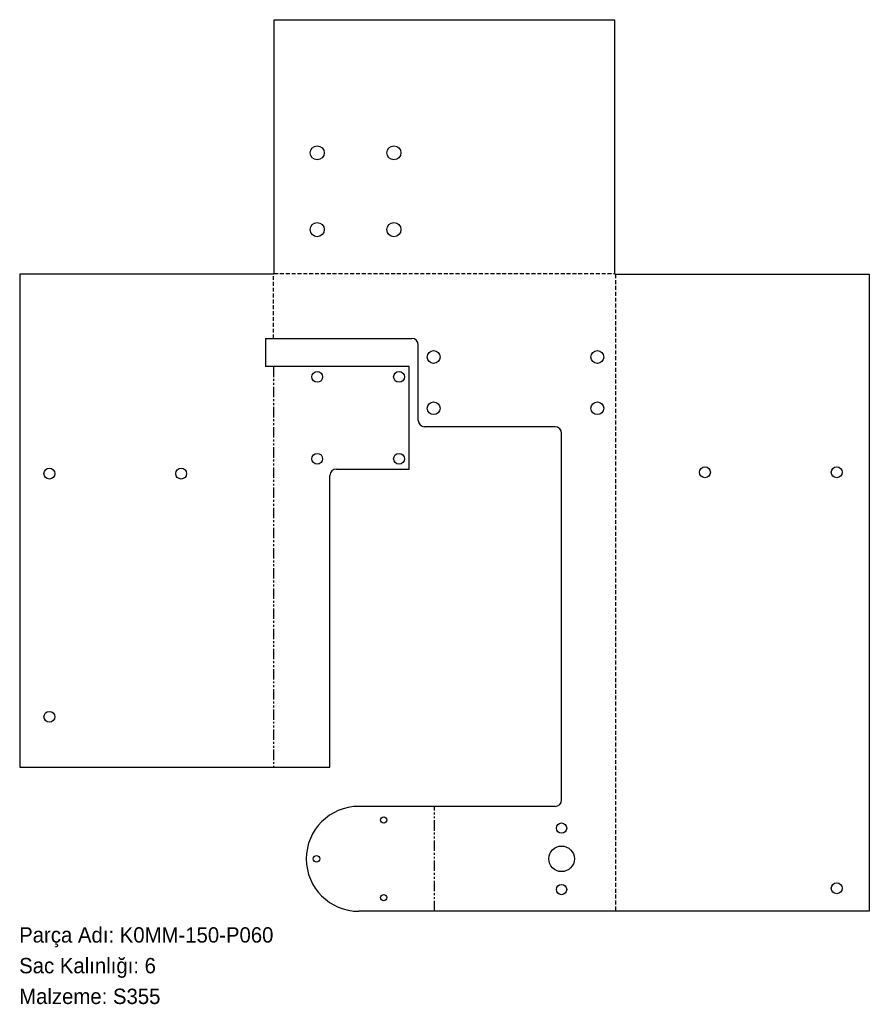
# Model space of a CAD drawing. Header units: millimetres. Extents: x 0 to 664, y -72 to 697.
import ezdxf

# ---------------------------------------------------------------- set-up
doc = ezdxf.new("R2010")
doc.units = ezdxf.units.MM
for name, pattern in [('SLD-İki-Kısa-Kesik-Çizgili-Uzun-Kesik-Çizgi', [15.748, 8.128, -1.524, 1.524, -1.524, 1.524, -1.524]), ('SLD-Katı', [0]), ('SLD-Kesik', [4.572, 3.048, -1.524]), ('SLD-Sürekli', [0])]:
    doc.linetypes.add(name, pattern=pattern)
doc.layers.add('METIN', color=96, linetype='SLD-Katı')
doc.styles.add('SLDTEXTSTYLE0', font='ARIAL.TTF', dxfattribs={"width": 0.948, "bigfont": 'bigfont'})
doc.styles.add('SLDTEXTSTYLE1', font='ARIAL.TTF', dxfattribs={"width": 0.948})

msp = doc.modelspace()

# ---------------------------------------------------------------- linework, layer by layer
at = {"color": 7, "linetype": 'SLD-Sürekli', "lineweight": 25}
for p, q in [((199.29, 498.05), (199.29, 696.93)), ((199.29, 696.93), (465.58, 696.93)), ((465.58, 498.05), (465.58, 696.93)), ((199.29, 498.05), (0.4, 498.05)), ((0.4, 498.05), (0.4, 112.9)), ((465.58, 498.05), (664.47, 498.05)), ((664.47, 498.05), (664.47, 0.4)), ((192.4, 447.9), (306.93, 447.9)), ((192.4, 447.9), (192.4, 425.9)), ((311.93, 383.9), (311.93, 442.9)), ((304.93, 425.9), (192.4, 425.9)), ((304.93, 345.9), (304.93, 425.9)), ((418.93, 378.9), (316.93, 378.9)), ((423.93, 87.4), (423.93, 373.9)), ((242.93, 112.9), (242.93, 340.9)), ((247.93, 345.9), (304.93, 345.9)), ((0.4, 112.9), (242.93, 112.9)), ((418.93, 82.4), (265.4, 82.4)), ((664.47, 0.4), (265.4, 0.4))]:
    msp.add_line(p, q, dxfattribs=at)
at = {"color": 7, "linetype": 'SLD-Kesik'}
for p, q in [((198.67, 447.9), (198.67, 498.05)), ((199.29, 498.67), (465.58, 498.67)), ((466.2, 498.05), (466.2, 0.4))]:
    msp.add_line(p, q, dxfattribs=at)
at = {"color": 7, "linetype": 'SLD-İki-Kısa-Kesik-Çizgili-Uzun-Kesik-Çizgi'}
for p, q in [((198.67, 425.9), (198.67, 112.9)), ((324.67, 0.4), (324.67, 82.4))]:
    msp.add_line(p, q, dxfattribs=at)
at = {"color": 7, "linetype": 'SLD-Sürekli', "lineweight": 25}
for centre, radius in [((232.93, 592.93), 5.5), ((292.93, 592.93), 5.5), ((232.93, 532.93), 5.5), ((292.93, 532.93), 5.5), ((323.93, 433.4), 5), ((451.93, 433.4), 5), ((232.93, 417.9), 4.25), ((296.93, 417.9), 4.25), ((323.93, 393.4), 5), ((451.93, 393.4), 5), ((232.93, 353.9), 4.25), ((296.93, 353.9), 4.25), ((23.62, 342.35), 4.25), ((126.62, 342.35), 4.25), ((535.97, 343.4), 4.25), ((638.97, 343.4), 4.25), ((23.62, 152.35), 4.25), ((284.9, 71.71), 2.5), ((423.93, 65.4), 4), ((423.93, 41.4), 10), ((232.4, 41.4), 2.5), ((423.93, 17.4), 4), ((638.97, 18.4), 4.25), ((284.9, 11.09), 2.5)]:
    msp.add_circle(centre, radius, dxfattribs=at)
for centre, radius, start, end in [((306.93, 442.9), 5, 0, 90), ((316.93, 383.9), 5, 180, 270), ((418.93, 373.9), 5, 0, 90), ((247.93, 340.9), 5, 90, 180), ((418.93, 87.4), 5, 270, 0), ((265.4, 41.4), 41, 90, 270)]:
    msp.add_arc(centre, radius, start, end, dxfattribs=at)

# ---------------------------------------------------------------- texts
at = {"layer": 'METIN', "char_height": 12, "attachment_point": 1}
for s, insert, style in [('Parça Adı: K0MM-150-P060', (0, -12.03), 'SLDTEXTSTYLE0'), ('Sac Kalınlığı: 6', (0, -36.03), 'SLDTEXTSTYLE0'), ('Malzeme: S355', (0, -60.03), 'SLDTEXTSTYLE1')]:
    msp.add_mtext(s, dxfattribs=dict(at, insert=insert, style=style))

doc.saveas('drawing.dxf')
